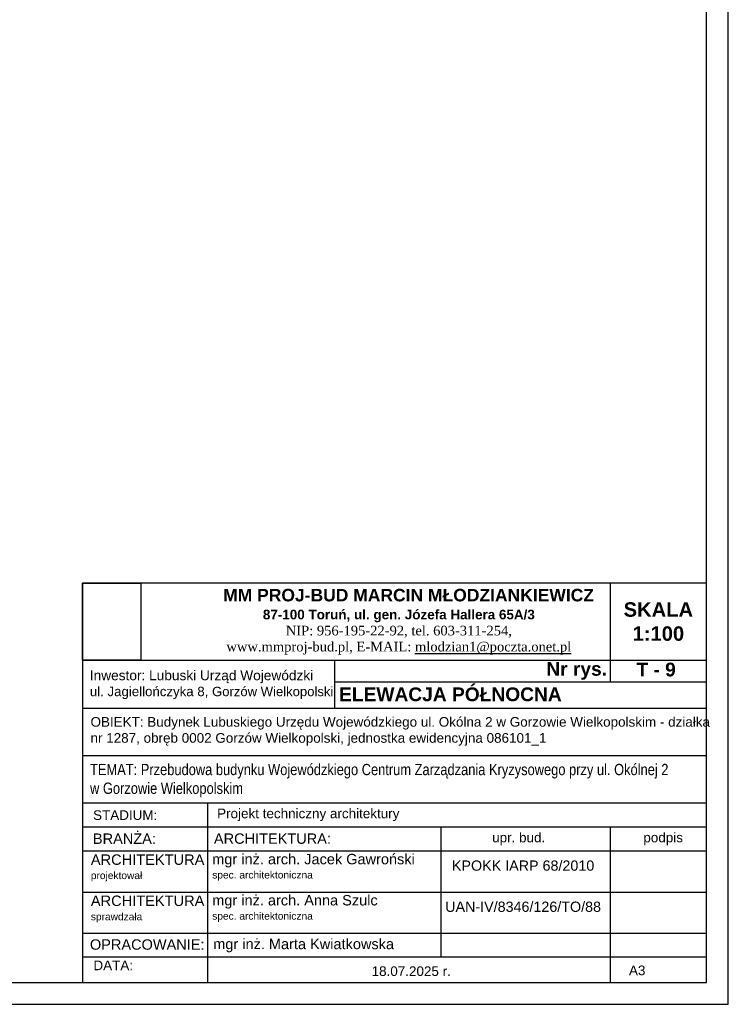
# Model space of a CAD drawing. Header units: millimetres. Extents: x 11979 to 37895, y 18730 to 47884.
# Tile 53 of 256: x 36495 to 37631, y 24857 to 26436. Entities that reach past the tile are written whole.
import ezdxf

# ---------------------------------------------------------------- set-up
doc = ezdxf.new("R2010")
doc.units = ezdxf.units.MM
for name, color, linetype in [('-RAMKA', 2, 'Continuous'), ('-WYMIAR', 8, 'Continuous'), ('0-RAMKA-1', 2, 'Continuous'), ('_PROJEKTOWANE', 5, 'Continuous'), ('KRESKOWANIE', 8, 'Continuous'), ('PATTERN_CLASS', 7, 'Continuous')]:
    doc.layers.add(name, color=color, linetype=linetype)
doc.styles.add('ARIAL', font='arial.ttf', dxfattribs={"height": 0.5})
picture_1 = doc.add_image_def('image6.jpg', size_in_pixel=(2304, 3037))

# ---------------------------------------------------------------- blocks, each defined once
blk = doc.blocks.new('GTFDGDGD')
at = {"layer": '-RAMKA', "color": 8}
for p, q in [((9008.7, -978.4), (9008.7, 1991.6)), ((4808.7, -978.4), (9008.7, -978.4))]:
    blk.add_line(p, q, dxfattribs=at)
at = {"layer": '-RAMKA', "color": 2}
for p, q in [((8973.7, -943.4), (8973.7, 1956.6)), ((4983.7, -943.4), (8973.7, -943.4))]:
    blk.add_line(p, q, dxfattribs=at)

msp = doc.modelspace()

# ---------------------------------------------------------------- linework, layer by layer
at = {"layer": 'PATTERN_CLASS'}
for p, q in [((37441.23, 25532.06), (37441.23, 25374.49)), ((36595.36, 25409.03), (37595.51, 25409.03)), ((36999.16, 25409.03), (36999.16, 25331.89)), ((36999.16, 25374.49), (37595.51, 25374.49)), ((36595.36, 25331.89), (37595.51, 25331.89)), ((36595.36, 25256.07), (37595.51, 25256.07)), ((36595.36, 25180.24), (37595.51, 25180.24)), ((36795.43, 25180.24), (36795.43, 24892.35)), ((36595.36, 25141.67), (37595.51, 25141.67)), ((37169.72, 25141.67), (37169.72, 24933.53)), ((37441.23, 25141.67), (37441.23, 24892.35)), ((36595.36, 25103.1), (37595.51, 25103.1)), ((36595.36, 25103.1), (37595.51, 25103.1)), ((36595.36, 25103.1), (37595.51, 25103.1)), ((36595.36, 25037.15), (37595.51, 25037.15)), ((36595.36, 25037.15), (37595.51, 25037.15)), ((36595.36, 24971.19), (37595.51, 24971.19)), ((36595.36, 24971.19), (37595.51, 24971.19)), ((36595.36, 24933.53), (37595.51, 24933.53)), ((36595.36, 24892.35), (37595.51, 24892.35)), ((36595.36, 24892.33), (37595.51, 24892.33))]:
    msp.add_line(p, q, dxfattribs=at)
msp.add_lwpolyline([(36595.36, 24892.36), (37595.51, 24892.36), (37595.51, 25532.33), (36595.36, 25532.33)], close=True, dxfattribs=at)

# ---------------------------------------------------------------- block references
at = {"layer": '_PROJEKTOWANE'}
msp.add_blockref('GTFDGDGD', (28621.78, 25835.73), dxfattribs=at)

# ---------------------------------------------------------------- texts
at = {"layer": '0-RAMKA-1', "style": 'ARIAL'}
for s, insert, char_height, width, attachment_point in [('{\\fArial|b1|i0|c238|p34;\\H1.3x;    \\C170;MM PROJ-BUD MARCIN MŁODZIANKIEWICZ\\H0.7692x; \\C256;\\P87-100 Toruń, ul. gen. Józefa Hallera 65A/3\\P\\fTimes New Roman|b0|i0|c238|p18;NIP: 956-195-22-92, tel. 603-311-254,\\P\\C170;www.mmproj-bud.pl, E-MAIL: \\Lmlodzian1@poczta.onet.pl}', (37102.38, 25470.62), 15.4281, 677.6793, 5), ('{\\fArial|b1|i0|c238|p34;Nr rys. }', (37338.73, 25391.75), 22, 590.5642, 4), ('\\fArial|b1|i0|c238|p34;T - 9', (37483.17, 25393.81), 22, 590.5642, 4), ('\\fArial|b1|i0|c238|p34;ELEWACJA PÓŁNOCNA', (37006.6, 25354.1), 22, 706.6629, 4), ('OBIEKT: Budynek Lubuskiego Urzędu Wojewódzkiego ul. Okólna 2 w Gorzowie Wielkopolskim - działka nr 1287, obręb 0002 Gorzów Wielkopolski, jednostka ewidencyjna 086101_1', (36608.17, 25294.85), 15.42807, 990.7889, 4), ('{\\fArial Narrow|b0|i0|c238|p34;\\H1.166738x;TEMAT: Przebudowa budynku Wojewódzkiego Centrum Zarządzania Kryzysowego przy ul. Okólnej 2 w Gorzowie Wielkopolskim}', (36607.39, 25215.96), 15.42807, 932.4839, 4), ('{\\fArial|b0|i0|c238|p34;STADIUM:}', (36612.24, 25160.5), 15.4281, 165.1553, 4), ('Projekt techniczny architektury', (36811.07, 25160.96), 15.4281, 729.6726, 4), ('{\\fArial|b0|i0|c238|p34;BRANŻA:}', (36612.03, 25122.84), 16.6667, 178.4144, 4), ('ARCHITEKTURA:', (36805.97, 25122.84), 16.6667, 454.919, 4), ('{\\fArial|b0|i0|c238|p34;upr. bud.}', (37294.48, 25122.39), 15.4281, 138.8526, 5), ('{\\fArial|b0|i0|c238|p34;podpis}', (37526.08, 25122.39), 15.4281, 138.8526, 5), ('{\\fArial|b0|i0|c238|p34;mgr inż. arch. Jacek Gawroński\\P\\H0.7x;spec. architektoniczna}', (36803.24, 25076.97), 16.6667, 335.8406, 4), ('ARCHITEKTURA\\P\\H0.69651x;projektował', (36608.66, 25076.08), 16.7501, 179.3065, 4), ('{\\fArial|b0|i0|c238|p34;KPOKK IARP 68/2010}', (37301.56, 25079.58), 16.415, 228.982, 5), ('mgr inż. arch. Anna Szulc\\P\\H0.7x;spec. architektoniczna', (36803.24, 25011.02), 16.6667, 335.8406, 4), ('ARCHITEKTURA\\P{\\H0.69651x;sprawdzała}', (36608.66, 25010.13), 16.7501, 179.3065, 4), ('\\A1;UAN-IV/8346/126/TO/88', (37301.56, 25013.63), 16.415, 228.982, 5), ('OPRACOWANIE:', (36607.22, 24953.04), 16.6667, 178.4144, 4), ('mgr inż. Marta Kwiatkowska', (36804.84, 24951.55), 16.6667, 335.8406, 4), ('{\\fArial|b0|i0|c238|p34;DATA:}', (36612.84, 24919.75), 15.4281, 165.1553, 4), ('A3', (37471.29, 24911.65), 15.428, 154.2807, 4), ('18.07.2025 r.', (37058.73, 24910.33), 15.4281, 245.7591, 4)]:
    msp.add_mtext(s, dxfattribs=dict(at, insert=insert, char_height=char_height, width=width, attachment_point=attachment_point))
at = {"layer": '0-RAMKA-1', "insert": (36607.04, 25369.59), "char_height": 15.6873, "width": 517.1718, "attachment_point": 4, "line_spacing_factor": 0.996, "style": 'ARIAL'}
msp.add_mtext('\\pxt24.218372;Inwestor: Lubuski Urząd Wojewódzki\\P{\\H0.968939x;ul. Jagiellończyka 8, \\H0.986842x;Gorzów Wielkopolski}', dxfattribs=at)
at = {"layer": 'KRESKOWANIE', "insert": (37518.37, 25470.74), "char_height": 23.1421, "width": 154.2807, "attachment_point": 5, "style": 'ARIAL'}
msp.add_mtext('\\fArial|b1|i0|c238|p34;SKALA\\P1:100', dxfattribs=at)

# ---------------------------------------------------------------- pictures from other files: only their frames are drawn
at = {"layer": '-WYMIAR'}
image = msp.add_image(picture_1, insert=(36595.36, 25409.24), size_in_units=(93.48, 123.22), dxfattribs=at)
image.dxf.flags = 7
image = msp.add_image(picture_1, insert=(36595.36, 25409.03), size_in_units=(0.157, 0.207), dxfattribs=at)
image.dxf.flags = 7

doc.saveas('drawing.dxf')
